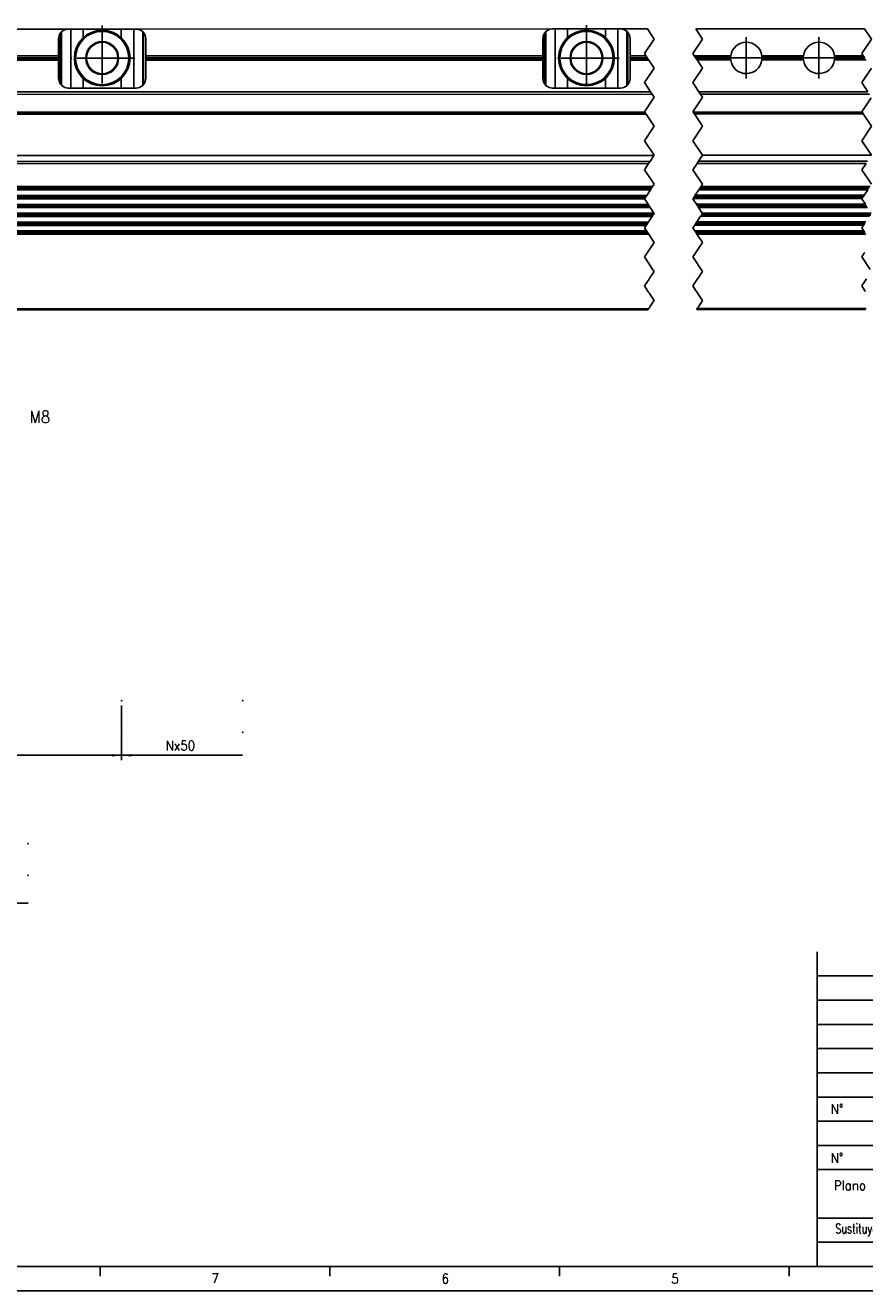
# Model space of a CAD drawing. Header units: millimetres. Extents: x -285 to 1870, y -280 to 203.
# Tile 4 of 32: x -44 to 129, y -217 to 44. Entities that reach past the tile are written whole.
import ezdxf

# ---------------------------------------------------------------- set-up
doc = ezdxf.new("R2010")
doc.units = ezdxf.units.MM
doc.linetypes.add('DOT_CENTER', pattern=[14, 12, -1, 0, -1])
doc.layers.add('1', color=7, linetype='Continuous')
doc.styles.add('CONVERTER_11', font='txt.shx', dxfattribs={"width": 0.9})
doc.styles.add('CONVERTER_13', font='txt.shx', dxfattribs={"width": 0.72})
doc.dimstyles.new('ME10_DIM_10', dxfattribs={"dimtxt": 2, "dimasz": 2, "dimexe": 1, "dimexo": 1, "dimgap": 1, "dimtad": 1, "dimdsep": 46, "dimtxsty": 'CONVERTER_11', "dimsah": 1, "dimcen": 0.09, "dimclrd": 2, "dimclre": 2, "dimclrt": 2, "dimadec": 0, "dimazin": 0, "dimtfac": 1, "dimtdec": 4, "dimtix": 1, "dimtmove": 0, "dimatfit": 3, "dimfxl": 1, "dimtolj": 1, "dimtzin": 0, "dimarcsym": 0})
doc.dimstyles.new('ME10_DIM_11', dxfattribs={"dimtxt": 2, "dimasz": 2, "dimexe": 1, "dimexo": 1, "dimgap": 1, "dimtad": 1, "dimdsep": 46, "dimtxsty": 'CONVERTER_11', "dimsah": 1, "dimcen": 0.09, "dimclrd": 2, "dimclre": 2, "dimclrt": 2, "dimadec": 0, "dimazin": 0, "dimtfac": 1, "dimtdec": 4, "dimtix": 1, "dimtmove": 0, "dimatfit": 3, "dimfxl": 1, "dimtolj": 1, "dimtzin": 0, "dimarcsym": 0})
doc.dimstyles.new('ME10_DIM_12', dxfattribs={"dimtxt": 2, "dimasz": 2, "dimexe": 1, "dimexo": 1, "dimgap": 1, "dimtad": 1, "dimdsep": 46, "dimtxsty": 'CONVERTER_11', "dimsah": 1, "dimcen": 0.09, "dimclrd": 2, "dimclre": 2, "dimclrt": 2, "dimadec": 0, "dimazin": 0, "dimtfac": 1, "dimtdec": 4, "dimtix": 1, "dimtmove": 0, "dimatfit": 3, "dimfxl": 1, "dimtolj": 1, "dimtzin": 0, "dimarcsym": 0})
doc.dimstyles.new('ME10_DIM_13', dxfattribs={"dimtxt": 2, "dimasz": 2, "dimexe": 1, "dimexo": 1, "dimgap": 1, "dimtad": 1, "dimdsep": 46, "dimtxsty": 'CONVERTER_11', "dimsah": 1, "dimcen": 0.09, "dimclrd": 2, "dimclre": 2, "dimclrt": 2, "dimadec": 0, "dimazin": 0, "dimtfac": 1, "dimtdec": 4, "dimtix": 1, "dimtmove": 0, "dimatfit": 3, "dimfxl": 1, "dimtolj": 1, "dimtzin": 0, "dimarcsym": 0})
doc.dimstyles.new('ME10_DIM_14', dxfattribs={"dimtxt": 2, "dimasz": 2, "dimexe": 1, "dimexo": 1, "dimgap": 1, "dimtad": 1, "dimdsep": 46, "dimtxsty": 'CONVERTER_11', "dimsah": 1, "dimcen": 0.09, "dimclrd": 2, "dimclre": 2, "dimclrt": 2, "dimadec": 0, "dimazin": 0, "dimtfac": 1, "dimtdec": 4, "dimtix": 1, "dimtmove": 0, "dimatfit": 3, "dimfxl": 1, "dimtolj": 1, "dimtzin": 0, "dimarcsym": 0})
doc.dimstyles.new('ME10_DIM_15', dxfattribs={"dimtxt": 2, "dimasz": 2, "dimexe": 1, "dimexo": 1, "dimgap": 1, "dimtad": 1, "dimdsep": 46, "dimtxsty": 'CONVERTER_11', "dimsah": 1, "dimcen": 0.09, "dimclrd": 2, "dimclre": 2, "dimclrt": 2, "dimadec": 0, "dimazin": 0, "dimtfac": 1, "dimtdec": 4, "dimtix": 1, "dimtmove": 0, "dimatfit": 3, "dimfxl": 1, "dimtolj": 1, "dimtzin": 0, "dimarcsym": 0})
doc.dimstyles.new('ME10_DIM_16', dxfattribs={"dimtxt": 2, "dimasz": 2, "dimexe": 1, "dimexo": 1, "dimgap": 1, "dimtad": 1, "dimdsep": 46, "dimtxsty": 'CONVERTER_11', "dimsah": 1, "dimcen": 0.09, "dimclrd": 2, "dimclre": 2, "dimclrt": 2, "dimadec": 0, "dimazin": 0, "dimtfac": 1, "dimtdec": 4, "dimtix": 1, "dimtmove": 0, "dimatfit": 3, "dimfxl": 1, "dimtolj": 1, "dimtzin": 0, "dimarcsym": 0})
doc.dimstyles.new('ME10_DIM_17', dxfattribs={"dimtxt": 2, "dimasz": 2, "dimexe": 1, "dimexo": 1, "dimgap": 1, "dimtad": 1, "dimdsep": 46, "dimtxsty": 'CONVERTER_11', "dimsah": 1, "dimcen": 0.09, "dimclrd": 2, "dimclre": 2, "dimclrt": 2, "dimadec": 0, "dimazin": 0, "dimtfac": 1, "dimtdec": 4, "dimtix": 1, "dimtmove": 0, "dimatfit": 3, "dimfxl": 1, "dimtolj": 1, "dimtzin": 0, "dimarcsym": 0})
doc.dimstyles.new('ME10_DIM_18', dxfattribs={"dimtxt": 2, "dimasz": 2, "dimexe": 1, "dimexo": 1, "dimgap": 1, "dimtad": 1, "dimdsep": 46, "dimtxsty": 'CONVERTER_11', "dimsah": 1, "dimcen": 0.09, "dimclrd": 2, "dimclre": 2, "dimclrt": 2, "dimadec": 0, "dimazin": 0, "dimtfac": 1, "dimtdec": 4, "dimtix": 1, "dimtmove": 0, "dimatfit": 3, "dimfxl": 1, "dimtolj": 1, "dimtzin": 0, "dimarcsym": 0})
doc.dimstyles.new('ME10_DIM_19', dxfattribs={"dimtxt": 2, "dimasz": 2, "dimexe": 1, "dimexo": 1, "dimgap": 1, "dimtad": 1, "dimdsep": 46, "dimtxsty": 'CONVERTER_11', "dimsah": 1, "dimcen": 0.09, "dimclrd": 2, "dimclre": 2, "dimclrt": 2, "dimadec": 0, "dimazin": 0, "dimtfac": 1, "dimtdec": 4, "dimtix": 1, "dimtmove": 0, "dimatfit": 3, "dimfxl": 1, "dimtolj": 1, "dimtzin": 0, "dimarcsym": 0})

# ---------------------------------------------------------------- blocks, each defined once
blk = doc.blocks.new('*D52')
at = {"layer": '1', "color": 2, "linetype": 'Continuous'}
for p, q in [((-124.4, -96.18), (-124.4, -107.43)), ((-74.4, -96.18), (-74.4, -107.43)), ((-124.4, -106.43), (-74.4, -106.43))]:
    blk.add_line(p, q, dxfattribs=at)
at = {"layer": '1', "color": 2}
for points in [[(-122.4, -106.17), (-122.4, -106.7), (-124.4, -106.43)], [(-76.4, -106.7), (-76.4, -106.17), (-74.4, -106.43)]]:
    blk.add_solid(points, dxfattribs=at)
at = {"layer": '1', "color": 2, "insert": (-103.03, -105.43), "char_height": 2, "attachment_point": 7, "rotation": 0.0001, "line_spacing_factor": 0.60024, "style": 'CONVERTER_11'}
blk.add_mtext('50', dxfattribs=at)
blk = doc.blocks.new('*D53')
at = {"layer": '1', "color": 2, "linetype": 'Continuous'}
for p, q in [((-74.4, -96.18), (-74.4, -107.43)), ((-24.4, -96.18), (-24.4, -107.43)), ((-74.4, -106.43), (-24.4, -106.43))]:
    blk.add_line(p, q, dxfattribs=at)
at = {"layer": '1', "color": 2}
for points in [[(-72.4, -106.17), (-72.4, -106.7), (-74.4, -106.43)], [(-26.4, -106.7), (-26.4, -106.17), (-24.4, -106.43)]]:
    blk.add_solid(points, dxfattribs=at)
at = {"layer": '1', "color": 2, "insert": (-53.65, -105.43), "char_height": 2, "attachment_point": 7, "rotation": 0.0001, "line_spacing_factor": 0.60024, "style": 'CONVERTER_11'}
blk.add_mtext('50', dxfattribs=at)
blk = doc.blocks.new('*D54')
at = {"layer": '1', "color": 2, "linetype": 'Continuous'}
for p, q in [((-139.4, -125.7), (-139.4, -137.95)), ((-119.4, -125.7), (-119.4, -137.95)), ((-139.4, -136.95), (-119.4, -136.95))]:
    blk.add_line(p, q, dxfattribs=at)
at = {"layer": '1', "color": 2}
for points in [[(-137.4, -136.69), (-137.4, -137.22), (-139.4, -136.95)], [(-121.4, -137.22), (-121.4, -136.69), (-119.4, -136.95)]]:
    blk.add_solid(points, dxfattribs=at)
at = {"layer": '1', "color": 2, "insert": (-130.9, -135.95), "char_height": 2, "attachment_point": 7, "rotation": 0.0001, "line_spacing_factor": 0.60024, "style": 'CONVERTER_11'}
blk.add_mtext('20', dxfattribs=at)
blk = doc.blocks.new('*D55')
at = {"layer": '1', "color": 2, "linetype": 'Continuous'}
for p, q in [((-119.4, -125.7), (-119.4, -137.95)), ((-99.4, -125.7), (-99.4, -137.95)), ((-119.4, -136.95), (-99.4, -136.95))]:
    blk.add_line(p, q, dxfattribs=at)
at = {"layer": '1', "color": 2}
for points in [[(-117.4, -136.69), (-117.4, -137.22), (-119.4, -136.95)], [(-101.4, -137.22), (-101.4, -136.69), (-99.4, -136.95)]]:
    blk.add_solid(points, dxfattribs=at)
at = {"layer": '1', "color": 2, "insert": (-110.9, -135.95), "char_height": 2, "attachment_point": 7, "rotation": 0.0001, "line_spacing_factor": 0.60024, "style": 'CONVERTER_11'}
blk.add_mtext('20', dxfattribs=at)
blk = doc.blocks.new('*D56')
at = {"layer": '1', "color": 2, "linetype": 'Continuous'}
for p, q in [((-99.4, -125.7), (-99.4, -137.95)), ((-79.4, -125.7), (-79.4, -137.95)), ((-99.4, -136.95), (-79.4, -136.95))]:
    blk.add_line(p, q, dxfattribs=at)
at = {"layer": '1', "color": 2}
for points in [[(-97.4, -136.69), (-97.4, -137.22), (-99.4, -136.95)], [(-81.4, -137.22), (-81.4, -136.69), (-79.4, -136.95)]]:
    blk.add_solid(points, dxfattribs=at)
at = {"layer": '1', "color": 2, "insert": (-90.9, -135.95), "char_height": 2, "attachment_point": 7, "rotation": 0.0001, "line_spacing_factor": 0.60024, "style": 'CONVERTER_11'}
blk.add_mtext('20', dxfattribs=at)
blk = doc.blocks.new('*D57')
at = {"layer": '1', "color": 2, "linetype": 'Continuous'}
for p, q in [((-79.4, -125.7), (-79.4, -137.95)), ((-59.4, -125.7), (-59.4, -137.95)), ((-79.4, -136.95), (-59.4, -136.95))]:
    blk.add_line(p, q, dxfattribs=at)
at = {"layer": '1', "color": 2}
for points in [[(-77.4, -136.69), (-77.4, -137.22), (-79.4, -136.95)], [(-61.4, -137.22), (-61.4, -136.69), (-59.4, -136.95)]]:
    blk.add_solid(points, dxfattribs=at)
at = {"layer": '1', "color": 2, "insert": (-70.9, -135.95), "char_height": 2, "attachment_point": 7, "rotation": 0.0001, "line_spacing_factor": 0.60024, "style": 'CONVERTER_11'}
blk.add_mtext('20', dxfattribs=at)
blk = doc.blocks.new('*D58')
at = {"layer": '1', "color": 2, "linetype": 'Continuous'}
for p, q in [((-24.4, -96.18), (-24.4, -107.43)), ((0.6, -106.43), (-24.4, -106.43))]:
    blk.add_line(p, q, dxfattribs=at)
at = {"layer": '1', "color": 2}
blk.add_solid([(-22.4, -106.17), (-22.4, -106.7), (-24.4, -106.43)], dxfattribs=at)
at = {"layer": '1', "color": 2, "insert": (-15.3, -105.43), "char_height": 2, "attachment_point": 7, "rotation": 0.0001, "line_spacing_factor": 0.60024, "style": 'CONVERTER_11'}
blk.add_mtext('Nx50', dxfattribs=at)
blk = doc.blocks.new('*D59')
at = {"layer": '1', "color": 2, "linetype": 'Continuous'}
for p, q in [((-59.4, -125.7), (-59.4, -137.95)), ((-43.7, -136.95), (-59.4, -136.95))]:
    blk.add_line(p, q, dxfattribs=at)
at = {"layer": '1', "color": 2}
blk.add_solid([(-57.4, -136.69), (-57.4, -137.22), (-59.4, -136.95)], dxfattribs=at)
at = {"layer": '1', "color": 2, "insert": (-54.95, -135.95), "char_height": 2, "attachment_point": 7, "rotation": 0.0001, "line_spacing_factor": 0.60024, "style": 'CONVERTER_11'}
blk.add_mtext('Nx20', dxfattribs=at)
blk = doc.blocks.new('*D60')
at = {"layer": '1', "color": 2, "linetype": 'Continuous'}
for p, q in [((-139.4, -125.7), (-139.4, -163.29)), ((-129.38, -150.7), (-129.38, -163.29)), ((-147.7, -162.29), (-139.4, -162.29)), ((-139.4, -162.29), (-129.38, -162.29))]:
    blk.add_line(p, q, dxfattribs=at)
at = {"layer": '1', "color": 2}
for points in [[(-137.4, -162.02), (-137.4, -162.55), (-139.4, -162.29)], [(-131.38, -162.55), (-131.38, -162.02), (-129.38, -162.29)]]:
    blk.add_solid(points, dxfattribs=at)
at = {"layer": '1', "color": 2, "insert": (-147.7, -161.29), "char_height": 2, "attachment_point": 7, "rotation": 0.0001, "line_spacing_factor": 0.60024, "style": 'CONVERTER_11'}
blk.add_mtext('10.02', dxfattribs=at)
blk = doc.blocks.new('*D61')
at = {"layer": '1', "color": 2, "linetype": 'Continuous'}
for p, q in [((-119.4, -125.7), (-119.4, -170.89)), ((-109.36, -150.7), (-109.36, -170.89)), ((-127.44, -169.89), (-119.4, -169.89)), ((-119.4, -169.89), (-109.36, -169.89))]:
    blk.add_line(p, q, dxfattribs=at)
at = {"layer": '1', "color": 2}
for points in [[(-117.4, -169.63), (-117.4, -170.16), (-119.4, -169.89)], [(-111.36, -170.16), (-111.36, -169.63), (-109.36, -169.89)]]:
    blk.add_solid(points, dxfattribs=at)
at = {"layer": '1', "color": 2, "insert": (-127.44, -168.89), "char_height": 2, "attachment_point": 7, "rotation": 0.0001, "line_spacing_factor": 0.60024, "style": 'CONVERTER_11'}
blk.add_mtext('10.04', dxfattribs=at)
blk = doc.blocks.new('*D62')
at = {"layer": '1', "color": 2, "linetype": 'Continuous'}
for p, q in [((-99.4, -125.7), (-99.4, -170.89)), ((-89.34, -150.7), (-89.34, -170.89)), ((-99.4, -169.89), (-89.34, -169.89)), ((-89.34, -169.89), (-81.61, -169.89))]:
    blk.add_line(p, q, dxfattribs=at)
at = {"layer": '1', "color": 2}
for points in [[(-97.4, -169.63), (-97.4, -170.16), (-99.4, -169.89)], [(-91.34, -170.16), (-91.34, -169.63), (-89.34, -169.89)]]:
    blk.add_solid(points, dxfattribs=at)
at = {"layer": '1', "color": 2, "insert": (-88.26, -168.89), "char_height": 2, "attachment_point": 7, "rotation": 0.0001, "line_spacing_factor": 0.60024, "style": 'CONVERTER_11'}
blk.add_mtext('10.06', dxfattribs=at)
blk = doc.blocks.new('*D63')
at = {"layer": '1', "color": 2, "linetype": 'Continuous'}
for p, q in [((-79.4, -125.7), (-79.4, -163.29)), ((-69.32, -150.7), (-69.32, -163.29)), ((-79.4, -162.29), (-69.32, -162.29)), ((-69.32, -162.29), (-59.55, -162.29))]:
    blk.add_line(p, q, dxfattribs=at)
at = {"layer": '1', "color": 2}
for points in [[(-77.4, -162.02), (-77.4, -162.55), (-79.4, -162.29)], [(-71.32, -162.55), (-71.32, -162.02), (-69.32, -162.29)]]:
    blk.add_solid(points, dxfattribs=at)
at = {"layer": '1', "color": 2, "insert": (-66.2, -161.29), "char_height": 2, "attachment_point": 7, "rotation": 0.0001, "line_spacing_factor": 0.60024, "style": 'CONVERTER_11'}
blk.add_mtext('10.08', dxfattribs=at)
blk = doc.blocks.new('Marco_a2', base_point=(304.21, -212.02))
at = {"layer": '1', "color": 7, "linetype": 'Continuous'}
for p, q in [((119.21, -212.02), (119.21, -147.02)), ((119.21, -182.02), (184.21, -182.02)), ((119.21, -192.02), (304.21, -192.02)), ((119.21, -202.02), (169.21, -202.02)), ((-264.79, -212.02), (304.21, -212.02))]:
    blk.add_line(p, q, dxfattribs=at)
at = {"layer": '1', "color": 2, "linetype": 'Continuous'}
for p, q in [((119.21, -152.02), (304.21, -152.02)), ((119.21, -157.02), (252.21, -157.02)), ((119.21, -162.02), (252.21, -162.02)), ((119.21, -167.02), (252.21, -167.02)), ((119.21, -172.02), (252.21, -172.02)), ((119.21, -177.02), (252.21, -177.02)), ((304.21, -187.02), (119.21, -187.02)), ((119.21, -207.02), (169.21, -207.02)), ((-28.81, -212.02), (-28.81, -214.02)), ((18.61, -212.02), (18.61, -214.02)), ((66.03, -212.02), (66.03, -214.02)), ((113.44, -212.02), (113.44, -214.02)), ((-284.79, -217.02), (309.21, -217.02))]:
    blk.add_line(p, q, dxfattribs=at)
at = {"layer": '1', "color": 2, "char_height": 2}
for s, insert, attachment_point, line_spacing_factor, style in [('N°', (123.33, -179.52), 5, 1.320528, 'CONVERTER_11'), ('N°', (123.33, -189.6), 5, 1.320528, 'CONVERTER_11'), ('Plano N°', (133.54, -195.28), 6, 1.320528, 'CONVERTER_11'), ('Sustituye a:', (134.77, -204.52), 6, 1.320528, 'CONVERTER_13'), ('7', (-5.83, -214.46), 4, 1.20048, 'CONVERTER_11'), ('6', (41.68, -214.53), 4, 1.20048, 'CONVERTER_11'), ('5', (89.09, -214.53), 4, 1.20048, 'CONVERTER_11')]:
    blk.add_mtext(s, dxfattribs=dict(at, insert=insert, attachment_point=attachment_point, line_spacing_factor=line_spacing_factor, style=style))
blk = doc.blocks.new('Top', base_point=(304.21, -212.02))
blk.add_blockref('Marco_a2', (304.21, -212.02))
blk = doc.blocks.new('REGLA__36', base_point=(-163.4, -18.42))
at = {"color": 7, "linetype": 'Continuous'}
for p, q in [((-121.4, 43.58), (-35.4, 43.58)), ((-35.4, 43.58), (-34.9, 43.58)), ((-34.9, 43.58), (-32.34, 43.58)), ((-32.34, 43.58), (-24.46, 43.58)), ((-24.46, 43.58), (-21.9, 43.58)), ((-21.9, 43.58), (-21.4, 43.58)), ((-21.4, 43.58), (64.6, 43.59)), ((-20.04, 31.92), (-20.04, 43.04)), ((-19.88, 42.88), (-19.88, 32.09)), ((64.6, 43.59), (65.1, 43.59)), ((65.1, 43.59), (67.66, 43.59)), ((67.66, 43.59), (75.54, 43.59)), ((75.54, 43.59), (78.1, 43.59)), ((78.1, 43.59), (78.6, 43.59)), ((78.6, 43.59), (84.17, 43.59)), ((79.96, 31.93), (79.96, 43.05)), ((80.12, 42.88), (80.12, 32.1)), ((94.15, 43.62), (129.04, 43.62)), ((-37.4, 38.02), (-37.4, 41.58)), ((-19.4, 38.03), (-19.4, 41.58)), ((62.6, 38.03), (62.6, 41.59)), ((80.6, 38.03), (80.6, 41.59)), ((-119.4, 38.02), (-37.4, 38.02)), ((-37.4, 37.14), (-119.4, 37.14)), ((-37.4, 37.14), (-37.4, 38.02)), ((-37.4, 33.38), (-37.4, 37.14)), ((-19.4, 37.14), (-19.4, 38.03)), ((-19.4, 38.03), (62.6, 38.03)), ((62.6, 37.15), (-19.4, 37.14)), ((-19.4, 33.38), (-19.4, 37.14)), ((62.6, 37.15), (62.6, 38.03)), ((62.6, 33.39), (62.6, 37.15)), ((80.6, 37.15), (80.6, 38.03)), ((80.6, 38.03), (83.88, 38.03)), ((80.6, 33.39), (80.6, 37.15)), ((84.47, 37.15), (80.6, 37.15)), ((93.86, 38.06), (101.38, 38.06)), ((101.38, 37.18), (94.45, 37.18)), ((107.82, 38.06), (116.38, 38.07)), ((107.82, 37.18), (116.38, 37.18)), ((122.82, 38.07), (128.74, 38.07)), ((122.82, 37.18), (129.33, 37.18)), ((-35.4, 31.38), (-34.9, 31.38)), ((-32.34, 31.38), (-34.9, 31.38)), ((-32.34, 31.38), (-24.46, 31.38)), ((-21.9, 31.38), (-24.46, 31.38)), ((-21.4, 31.38), (-21.9, 31.38)), ((64.6, 31.39), (65.1, 31.39)), ((67.66, 31.39), (65.1, 31.39)), ((67.66, 31.39), (75.54, 31.39)), ((78.1, 31.39), (75.54, 31.39)), ((78.6, 31.39), (78.1, 31.39)), ((84.84, 30.59), (-151.1, 30.58)), ((129.71, 30.62), (94.82, 30.62)), ((-151.1, 26.17), (83.78, 26.19)), ((93.76, 26.22), (128.64, 26.22)), ((-147.03, 26), (83.89, 26.01)), ((93.87, 26.04), (128.76, 26.05)), ((-152.9, 17.44), (85.54, 17.46)), ((95.56, 17.49), (130.45, 17.49)), ((85.26, 11.04), (-151.1, 11.02)), ((130.17, 11.07), (95.28, 11.07)), ((-151.1, 10.34), (84.8, 10.35)), ((84.04, 9.2), (-151.1, 9.19)), ((-151.1, 8.5), (83.58, 8.52)), ((93.6, 8.55), (128.49, 8.55)), ((128.95, 9.24), (94.06, 9.23)), ((94.83, 10.38), (129.71, 10.39)), ((-151.1, 7.35), (84.32, 7.37)), ((-151.1, 6.67), (84.78, 6.69)), ((85.54, 5.54), (-151.1, 5.52)), ((94.3, 7.4), (129.19, 7.4)), ((94.76, 6.72), (129.64, 6.72)), ((130.41, 5.57), (95.52, 5.57)), ((-151.1, 4.84), (85.14, 4.85)), ((84.37, 3.7), (-151.1, 3.69)), ((-151.1, 3.01), (83.92, 3.02)), ((93.94, 3.05), (128.83, 3.06)), ((129.28, 3.74), (94.39, 3.74)), ((95.16, 4.89), (130.05, 4.89)), ((83.99, 1.87), (-151.1, 1.86)), ((84.44, 1.19), (-151.1, 1.17)), ((128.85, 1.91), (93.97, 1.9)), ((129.31, 1.22), (94.42, 1.22)), ((-151.1, -14.42), (84.3, -14.41)), ((94.32, -14.38), (129.21, -14.38))]:
    blk.add_line(p, q, dxfattribs=at)
at = {"color": 3, "linetype": 'Continuous'}
for p, q in [((-37.07, 42.69), (-37.07, 32.28)), ((-36.77, 31.92), (-36.77, 43.04)), ((-34.9, 31.38), (-34.9, 43.58)), ((-32.34, 41.77), (-32.34, 43.58)), ((-24.46, 41.77), (-24.46, 43.58)), ((-21.9, 31.38), (-21.9, 43.58)), ((62.93, 42.7), (62.93, 32.28)), ((63.23, 31.93), (63.23, 43.05)), ((65.1, 31.39), (65.1, 43.59)), ((67.66, 41.78), (67.66, 43.59)), ((75.54, 41.78), (75.54, 43.59)), ((78.1, 31.39), (78.1, 43.59)), ((-119.4, 37.65), (-37.4, 37.65)), ((-119.4, 37.51), (-37.4, 37.51)), ((-19.4, 37.65), (62.6, 37.66)), ((-19.4, 37.51), (62.6, 37.52)), ((80.6, 37.66), (84.13, 37.66)), ((80.6, 37.52), (84.22, 37.52)), ((94.11, 37.69), (101.35, 37.69)), ((94.2, 37.55), (101.35, 37.55)), ((107.85, 37.69), (116.35, 37.69)), ((107.85, 37.55), (116.35, 37.55)), ((122.85, 37.7), (128.99, 37.7)), ((122.85, 37.55), (129.09, 37.55)), ((-32.34, 31.38), (-32.34, 33.4)), ((-24.46, 31.38), (-24.46, 33.4)), ((67.66, 31.39), (67.66, 33.4)), ((75.54, 31.39), (75.54, 33.4)), ((85.17, 30.09), (-151.1, 30.08)), ((130.04, 30.12), (95.15, 30.12)), ((-151.1, 26.37), (83.64, 26.39)), ((93.62, 26.42), (128.51, 26.42)), ((93.8, 26.15), (128.69, 26.15)), ((-146.92, 26.1), (83.82, 26.12)), ((-152.9, 16.22), (84.72, 16.23)), ((-151.1, 15.75), (84.41, 15.77)), ((94.44, 15.8), (129.32, 15.8)), ((94.75, 16.26), (129.63, 16.27)), ((85.08, 10.77), (-151.1, 10.75)), ((84.99, 10.62), (-151.1, 10.61)), ((129.89, 10.66), (95.01, 10.66)), ((129.99, 10.8), (95.1, 10.8)), ((83.86, 8.93), (-151.1, 8.92)), ((83.76, 8.79), (-151.1, 8.78)), ((128.67, 8.82), (93.78, 8.82)), ((128.77, 8.97), (93.88, 8.96)), ((84.5, 7.1), (-151.1, 7.08)), ((84.6, 6.96), (-151.1, 6.94)), ((85.41, 5.27), (-151.1, 5.25)), ((129.37, 7.13), (94.48, 7.13)), ((129.46, 6.99), (94.58, 6.99)), ((130.32, 5.3), (95.43, 5.3)), ((85.32, 5.13), (-151.1, 5.11)), ((84.19, 3.43), (-151.1, 3.42)), ((84.1, 3.29), (-151.1, 3.28)), ((129.01, 3.33), (94.12, 3.32)), ((129.1, 3.47), (94.21, 3.47)), ((130.23, 5.16), (95.34, 5.16)), ((84.17, 1.6), (-151.1, 1.58)), ((84.26, 1.46), (-151.1, 1.44)), ((129.03, 1.63), (94.15, 1.63)), ((129.13, 1.49), (94.24, 1.49)), ((84.43, -14.21), (-151.1, -14.22)), ((94.45, -14.18), (129.34, -14.18))]:
    blk.add_line(p, q, dxfattribs=at)
at = {"color": 2, "linetype": 'DOT_CENTER'}
for p, q in [((84.17, 43.59), (85.57, 41.5)), ((95.57, 41.5), (94.15, 43.62)), ((129.04, 43.62), (130.46, 41.5)), ((85.57, 41.5), (83.57, 38.5)), ((93.57, 38.5), (95.57, 41.5)), ((130.46, 41.5), (128.46, 38.5)), ((83.57, 38.5), (83.88, 38.03)), ((84.13, 37.66), (83.88, 38.03)), ((84.13, 37.66), (84.22, 37.52)), ((84.47, 37.15), (84.22, 37.52)), ((84.47, 37.15), (85.57, 35.5)), ((93.86, 38.06), (93.57, 38.5)), ((93.86, 38.06), (94.11, 37.69)), ((94.2, 37.55), (94.11, 37.69)), ((94.2, 37.55), (94.45, 37.18)), ((95.57, 35.5), (94.45, 37.18)), ((128.46, 38.5), (128.74, 38.07)), ((128.99, 37.7), (128.74, 38.07)), ((128.99, 37.7), (129.09, 37.55)), ((85.57, 35.5), (83.57, 32.5)), ((93.57, 32.5), (95.57, 35.5)), ((130.46, 35.5), (128.46, 32.5)), ((83.57, 32.5), (84.84, 30.59)), ((94.82, 30.62), (93.57, 32.5)), ((128.46, 32.5), (129.71, 30.62)), ((85.45, 29.32), (83.57, 26.5)), ((85.17, 30.09), (84.84, 30.59)), ((85.17, 30.09), (85.57, 29.5)), ((85.57, 29.5), (85.45, 29.32)), ((93.57, 26.5), (95.47, 29.35)), ((94.82, 30.62), (95.15, 30.12)), ((95.57, 29.5), (95.15, 30.12)), ((95.47, 29.35), (95.57, 29.5)), ((130.36, 29.35), (128.46, 26.5)), ((83.57, 26.5), (83.64, 26.39)), ((83.64, 26.39), (83.78, 26.19)), ((83.78, 26.19), (83.82, 26.12)), ((93.62, 26.42), (93.57, 26.5)), ((93.62, 26.42), (93.76, 26.22)), ((93.8, 26.15), (93.76, 26.22)), ((93.8, 26.15), (93.87, 26.04)), ((128.46, 26.5), (128.51, 26.42)), ((128.64, 26.22), (128.51, 26.42)), ((128.64, 26.22), (128.69, 26.15)), ((128.76, 26.05), (128.69, 26.15)), ((83.89, 26.01), (83.82, 26.12)), ((83.89, 26.01), (85.57, 23.5)), ((95.57, 23.5), (93.87, 26.04)), ((128.76, 26.05), (130.46, 23.5)), ((85.57, 23.5), (83.57, 20.5)), ((93.57, 20.5), (95.57, 23.5)), ((130.46, 23.5), (128.46, 20.5)), ((83.57, 20.5), (85.57, 17.5)), ((95.57, 17.5), (93.57, 20.5)), ((128.46, 20.5), (130.46, 17.5)), ((84.41, 15.77), (83.57, 14.5)), ((84.41, 15.77), (84.72, 16.23)), ((84.72, 16.23), (85.54, 17.46)), ((85.57, 17.5), (85.54, 17.46)), ((93.57, 14.5), (94.44, 15.8)), ((94.75, 16.26), (94.44, 15.8)), ((95.56, 17.49), (94.75, 16.26)), ((95.56, 17.49), (95.57, 17.5)), ((129.32, 15.8), (128.46, 14.5)), ((83.57, 14.5), (85.57, 11.5)), ((95.57, 11.5), (93.57, 14.5)), ((128.46, 14.5), (130.46, 11.5)), ((84.99, 10.62), (84.8, 10.35)), ((85.08, 10.77), (84.99, 10.62)), ((85.26, 11.04), (85.08, 10.77)), ((85.57, 11.5), (85.26, 11.04)), ((94.83, 10.38), (95.01, 10.66)), ((95.01, 10.66), (95.1, 10.8)), ((95.1, 10.8), (95.28, 11.07)), ((95.28, 11.07), (95.57, 11.5)), ((83.58, 8.52), (83.57, 8.5)), ((83.57, 8.5), (84.32, 7.37)), ((83.76, 8.79), (83.58, 8.52)), ((83.86, 8.93), (83.76, 8.79)), ((84.04, 9.2), (83.86, 8.93)), ((84.8, 10.35), (84.04, 9.2)), ((93.57, 8.5), (93.6, 8.55)), ((94.3, 7.4), (93.57, 8.5)), ((93.6, 8.55), (93.78, 8.82)), ((93.78, 8.82), (93.88, 8.96)), ((93.88, 8.96), (94.06, 9.23)), ((94.06, 9.23), (94.83, 10.38)), ((128.49, 8.55), (128.46, 8.5)), ((128.46, 8.5), (129.19, 7.4)), ((128.67, 8.82), (128.49, 8.55)), ((128.77, 8.97), (128.67, 8.82)), ((128.95, 9.24), (128.77, 8.97)), ((129.71, 10.39), (128.95, 9.24)), ((84.32, 7.37), (84.5, 7.1)), ((84.5, 7.1), (84.6, 6.96)), ((84.6, 6.96), (84.78, 6.69)), ((84.78, 6.69), (85.54, 5.54)), ((85.41, 5.27), (85.32, 5.13)), ((85.57, 5.5), (85.41, 5.27)), ((85.54, 5.54), (85.57, 5.5)), ((94.48, 7.13), (94.3, 7.4)), ((94.58, 6.99), (94.48, 7.13)), ((94.76, 6.72), (94.58, 6.99)), ((95.52, 5.57), (94.76, 6.72)), ((95.34, 5.16), (95.43, 5.3)), ((95.43, 5.3), (95.57, 5.5)), ((95.57, 5.5), (95.52, 5.57)), ((83.92, 3.02), (83.57, 2.5)), ((84.1, 3.29), (83.92, 3.02)), ((84.19, 3.43), (84.1, 3.29)), ((84.37, 3.7), (84.19, 3.43)), ((85.14, 4.85), (84.37, 3.7)), ((85.32, 5.13), (85.14, 4.85)), ((93.57, 2.5), (93.94, 3.05)), ((93.94, 3.05), (94.12, 3.32)), ((94.12, 3.32), (94.21, 3.47)), ((94.21, 3.47), (94.39, 3.74)), ((94.39, 3.74), (95.16, 4.89)), ((95.16, 4.89), (95.34, 5.16)), ((128.83, 3.06), (128.46, 2.5)), ((129.01, 3.33), (128.83, 3.06)), ((129.1, 3.47), (129.01, 3.33)), ((83.57, 2.5), (83.99, 1.87)), ((83.99, 1.87), (84.17, 1.6)), ((84.17, 1.6), (84.23, 1.51)), ((84.23, 1.51), (84.26, 1.46)), ((84.26, 1.46), (84.44, 1.19)), ((84.44, 1.19), (85.17, 0.1)), ((85.17, 0.1), (85.43, -0.3)), ((93.97, 1.9), (93.57, 2.5)), ((94.15, 1.63), (93.97, 1.9)), ((94.21, 1.54), (94.15, 1.63)), ((94.24, 1.49), (94.21, 1.54)), ((94.42, 1.22), (94.24, 1.49)), ((95.15, 0.13), (94.42, 1.22)), ((95.41, -0.27), (95.15, 0.13)), ((128.46, 2.5), (128.85, 1.91)), ((128.85, 1.91), (129.03, 1.63)), ((129.03, 1.63), (129.1, 1.54)), ((85.14, -1.15), (84.15, -2.62)), ((85.57, -0.5), (85.14, -1.15)), ((85.43, -0.3), (85.57, -0.5)), ((94.08, -2.73), (94.17, -2.59)), ((94.17, -2.59), (95.16, -1.12)), ((95.16, -1.12), (95.57, -0.5)), ((95.57, -0.5), (95.41, -0.27)), ((129.06, -2.59), (128.97, -2.72)), ((84.06, -2.76), (83.57, -3.5)), ((83.57, -3.5), (83.71, -3.71)), ((83.71, -3.71), (83.84, -3.91)), ((83.84, -3.91), (85.33, -6.15)), ((84.15, -2.62), (84.06, -2.76)), ((93.57, -3.5), (94.08, -2.73)), ((93.69, -3.68), (93.57, -3.5)), ((93.69, -3.68), (93.82, -3.88)), ((95.31, -6.11), (93.82, -3.88)), ((128.97, -2.72), (128.46, -3.5)), ((128.46, -3.5), (128.57, -3.68)), ((128.71, -3.88), (128.57, -3.68)), ((128.71, -3.88), (130.2, -6.11)), ((84.78, -7.69), (84.53, -8.06)), ((85.14, -7.15), (84.78, -7.69)), ((85.57, -6.5), (85.14, -7.15)), ((85.33, -6.15), (85.38, -6.22)), ((85.38, -6.22), (85.51, -6.41)), ((85.51, -6.41), (85.57, -6.5)), ((94.55, -8.03), (94.8, -7.66)), ((94.8, -7.66), (95.16, -7.11)), ((95.16, -7.11), (95.57, -6.5)), ((95.36, -6.19), (95.31, -6.11)), ((95.49, -6.38), (95.36, -6.19)), ((95.57, -6.5), (95.49, -6.38)), ((84.53, -8.06), (83.57, -9.5)), ((83.57, -9.5), (84.16, -10.39)), ((84.16, -10.39), (84.35, -10.68)), ((93.57, -9.5), (94.55, -8.03)), ((94.14, -10.36), (93.57, -9.5)), ((94.33, -10.65), (94.14, -10.36)), ((129.44, -8.02), (128.46, -9.5)), ((128.46, -9.5), (129.03, -10.36)), ((129.03, -10.36), (129.22, -10.64)), ((84.35, -10.68), (84.37, -10.7)), ((84.37, -10.7), (84.53, -10.94)), ((84.53, -10.94), (84.59, -11.03)), ((84.59, -11.03), (84.63, -11.08)), ((84.63, -11.08), (85.57, -12.5)), ((85.33, -12.86), (84.83, -13.61)), ((85.57, -12.5), (85.33, -12.86)), ((94.35, -10.67), (94.33, -10.65)), ((94.51, -10.9), (94.35, -10.67)), ((94.57, -11), (94.51, -10.9)), ((94.6, -11.05), (94.57, -11)), ((95.57, -12.5), (94.6, -11.05)), ((94.85, -13.58), (95.35, -12.82)), ((95.35, -12.82), (95.57, -12.5)), ((84.3, -14.41), (84.43, -14.21)), ((84.53, -14.06), (84.43, -14.21)), ((84.7, -13.81), (84.53, -14.06)), ((84.83, -13.61), (84.7, -13.81)), ((94.45, -14.18), (94.32, -14.38)), ((94.55, -14.02), (94.45, -14.18)), ((94.55, -14.02), (94.72, -13.78)), ((94.72, -13.78), (94.85, -13.58))]:
    blk.add_line(p, q, dxfattribs=at)
at = {"color": 7, "linetype": 'Continuous'}
for centre, radius in [((-28.4, 37.58), 5.75), ((-28.4, 37.58), 5.5), ((71.6, 37.59), 5.75), ((71.6, 37.59), 5.5), ((-28.4, 37.58), 3.4), ((-28.4, 37.58), 3.25), ((71.6, 37.59), 3.4), ((71.6, 37.59), 3.25)]:
    blk.add_circle(centre, radius, dxfattribs=at)
for centre, radius, start, end in [((-35.4, 41.58), 2, 146.4466, 180.0039), ((-35.4, 41.58), 2, 133.1086, 146.4466), ((-35.4, 41.58), 2, 90.0039, 133.1086), ((-21.4, 41.58), 2, 46.8992, 90.0039), ((-21.4, 41.58), 2, 40.3188, 46.8992), ((-21.4, 41.58), 2, 0.0039, 40.3188), ((64.6, 41.59), 2, 146.4466, 180.0039), ((64.6, 41.59), 2, 133.1086, 146.4466), ((64.6, 41.59), 2, 90.0039, 133.1086), ((78.6, 41.59), 2, 46.8992, 90.0039), ((78.6, 41.59), 2, 40.3188, 46.8992), ((78.6, 41.59), 2, 0.0039, 40.3188), ((104.6, 37.62), 3.25, 7.81, 172.1977), ((119.6, 37.62), 3.25, 7.81, 172.1977), ((104.6, 37.62), 3.25, 172.1977, 178.7572), ((104.6, 37.62), 3.25, 178.7572, 181.2506), ((104.6, 37.62), 3.25, 181.2506, 187.81), ((104.6, 37.62), 3.25, 187.81, 352.1977), ((104.6, 37.62), 3.25, 1.2506, 7.81), ((104.6, 37.62), 3.25, 352.1977, 358.7572), ((104.6, 37.62), 3.25, 358.7572, 1.2506), ((119.6, 37.62), 3.25, 172.1977, 178.7572), ((119.6, 37.62), 3.25, 178.7572, 181.2506), ((119.6, 37.62), 3.25, 181.2506, 187.81), ((119.6, 37.62), 3.25, 187.81, 352.1977), ((119.6, 37.62), 3.25, 1.2506, 7.81), ((119.6, 37.62), 3.25, 352.1977, 358.7572), ((119.6, 37.62), 3.25, 358.7572, 1.2506), ((-35.4, 33.38), 2, 180.0039, 213.5612), ((-35.4, 33.38), 2, 213.5612, 226.8992), ((-35.4, 33.38), 2, 226.8992, 270.0039), ((-21.4, 33.38), 2, 270.0039, 313.1086), ((-21.4, 33.38), 2, 313.1086, 319.689), ((-21.4, 33.38), 2, 319.689, 0.0039), ((64.6, 33.39), 2, 180.0039, 213.5612), ((64.6, 33.39), 2, 213.5612, 226.8992), ((64.6, 33.39), 2, 226.8992, 270.0039), ((78.6, 33.39), 2, 270.0039, 313.1086), ((78.6, 33.39), 2, 313.1086, 319.689), ((78.6, 33.39), 2, 319.689, 0.0039)]:
    blk.add_arc(centre, radius, start, end, dxfattribs=at)
at = {"layer": '1', "color": 2, "linetype": 'DOT_CENTER'}
for p, q in [((-28.4, 44.33), (-28.4, 30.83)), ((71.6, 44.34), (71.6, 30.84)), ((104.6, 41.87), (104.6, 33.37)), ((104.6, 41.87), (104.6, 33.37)), ((119.6, 41.87), (119.6, 33.37)), ((-21.65, 37.58), (-35.15, 37.58)), ((78.35, 37.59), (64.85, 37.59)), ((108.85, 37.62), (100.35, 37.62)), ((108.85, 37.62), (100.35, 37.62)), ((123.85, 37.62), (115.35, 37.62))]:
    blk.add_line(p, q, dxfattribs=at)
blk = doc.blocks.new('Regla_G2_cm1240__37', base_point=(-163.4, -41.42))
blk.add_blockref('REGLA__36', (-163.4, -18.42))
blk = doc.blocks.new('A__38', base_point=(17, 1))
at = {"layer": '1', "color": 7}
for p in [(-24.398, -101.698), (0.602, -101.698), (-43.693, -131.217)]:
    blk.add_point(p, dxfattribs=at)
blk.add_blockref('Regla_G2_cm1240__37', (-163.401, -41.424))
at = {"layer": '1', "color": 2, "style": 'CONVERTER_11', "width": 0.9}
blk.add_text('M8', height=2.5, dxfattribs=at).set_placement((-43.386, -37.783))
blk = doc.blocks.new('A__1', base_point=(-105.42, -133.038))
at = {"layer": '1', "color": 7}
for p in [(-124.405, -95.183), (-74.405, -95.183), (-24.405, -95.183), (0.595, -95.183), (-144.405, -124.712), (-139.405, -124.701), (-119.405, -124.701), (-99.405, -124.701), (-79.405, -124.701), (-59.405, -124.701), (-43.701, -124.701), (-129.385, -149.701), (-109.365, -149.701), (-89.345, -149.701), (-69.325, -149.701)]:
    blk.add_point(p, dxfattribs=at)
at = {"layer": '1'}
for name in ['*D58', '*D59']:
    blk.add_blockref(name, (0, 0), dxfattribs=at)
at = {"layer": '1', "color": 2, "char_height": 3.5, "line_spacing_factor": 1.320528, "style": 'CONVERTER_11'}
for s, insert, attachment_point in [('Io CODIFICADO\\PINCREMENTAL Io', (-211.435, -112.034), 7), ('Io CODIFICADO\\PDISTANCE-CODED Io', (-185.357, -136.954), 5)]:
    blk.add_mtext(s, dxfattribs=dict(at, insert=insert, attachment_point=attachment_point))
at = {"layer": '1'}
for base, p1, p2, dimstyle, picture, middle in [((-124.405, -106.433), (-74.405, -95.183), (-124.405, -95.183), 'ME10_DIM_10', '*D52', (-101.532, -104.433)), ((-74.405, -106.433), (-24.405, -95.183), (-74.405, -95.183), 'ME10_DIM_11', '*D53', (-52.146, -104.433)), ((-139.405, -162.286), (-129.385, -149.701), (-139.405, -124.701), 'ME10_DIM_16', '*D60', (-144.375, -160.286)), ((-119.405, -169.892), (-109.365, -149.701), (-119.405, -124.701), 'ME10_DIM_17', '*D61', (-124.119, -167.892)), ((-99.405, -169.892), (-89.345, -149.701), (-99.405, -124.701), 'ME10_DIM_18', '*D62', (-84.931, -167.892)), ((-79.405, -162.286), (-69.325, -149.701), (-79.405, -124.701), 'ME10_DIM_19', '*D63', (-62.873, -160.286))]:
    dim = blk.add_linear_dim(base=base, p1=p1, p2=p2, dimstyle=dimstyle, dxfattribs=at)
    dim.commit()
    dim.dimension.update_dxf_attribs({"geometry": picture, "text_midpoint": middle, "text_rotation": 0.00014})
for p1, p2, dimstyle, picture, middle in [((-119.405, -124.701), (-139.405, -124.701), 'ME10_DIM_12', '*D54', (-129.405, -134.954)), ((-99.405, -124.701), (-119.405, -124.701), 'ME10_DIM_13', '*D55', (-109.405, -134.954)), ((-79.405, -124.701), (-99.405, -124.701), 'ME10_DIM_14', '*D56', (-89.405, -134.954)), ((-59.405, -124.701), (-79.405, -124.701), 'ME10_DIM_15', '*D57', (-69.405, -134.954))]:
    dim = blk.add_aligned_dim(p1=p1, p2=p2, distance=12.252, dimstyle=dimstyle, dxfattribs=at)
    dim.commit()
    dim.dimension.update_dxf_attribs({"geometry": picture, "text_midpoint": middle, "text_rotation": 0.00014})
blk = doc.blocks.new('240', base_point=(-105, -138.27))
at = {"layer": '1', "color": 7, "linetype": 'Continuous'}
blk.add_line((-144.4, -95.46), (-144.41, -124.71), dxfattribs=at)
blk.add_blockref('A__1', (-105.42, -133.04))
blk = doc.blocks.new('Pegar1', base_point=(-105, -137.272))
at = {"layer": '1'}
blk.add_blockref('240', (-105, -138.272), dxfattribs=at)

msp = doc.modelspace()

# ---------------------------------------------------------------- block references
for name, p in [('Top', (304.21, -212.02)), ('A__38', (17, 1)), ('Pegar1', (-105, -137.27))]:
    msp.add_blockref(name, p)

doc.saveas('drawing.dxf')
